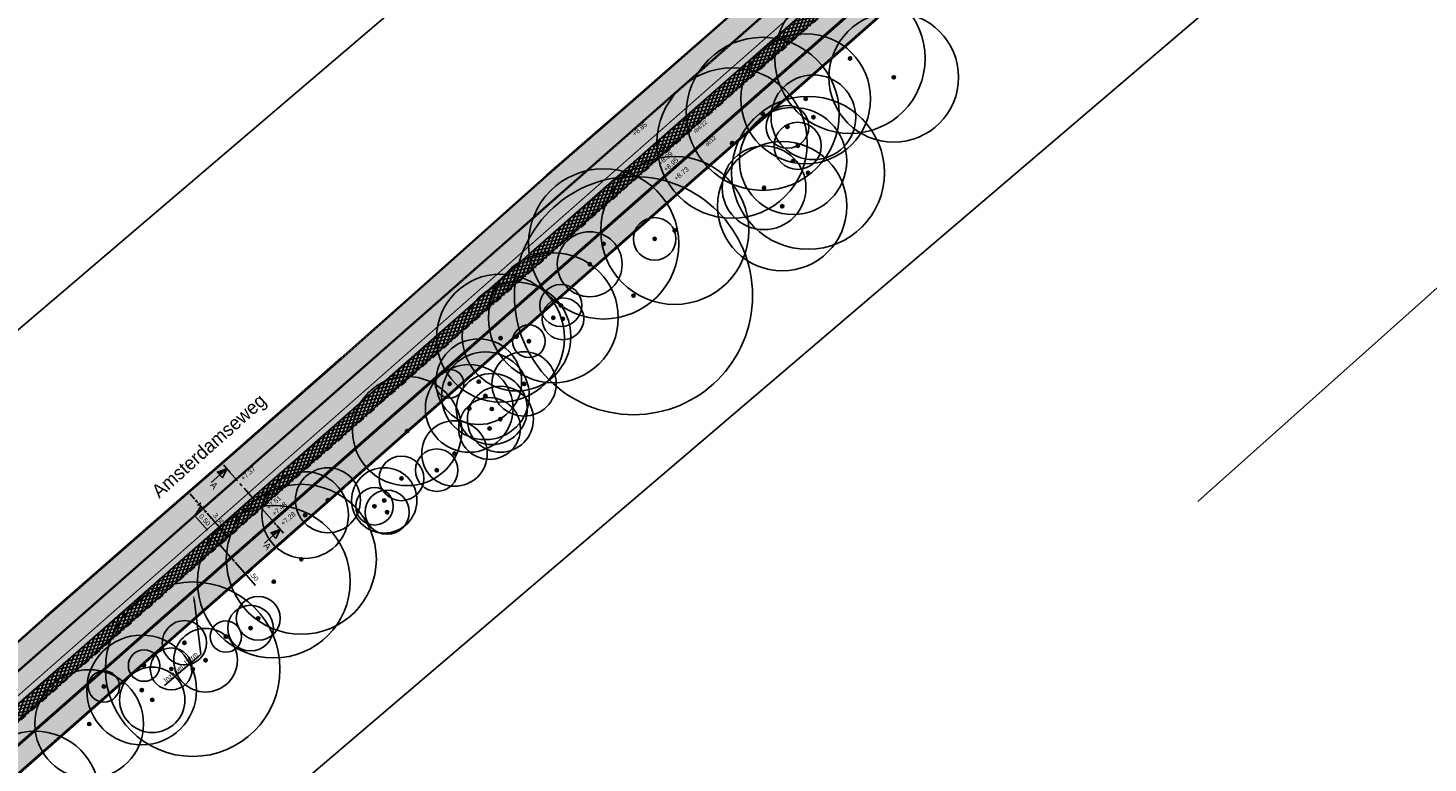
# Model space of a CAD drawing. Header units: metres. Extents: x 151540 to 156083, y 463148 to 465291.
# Tile 20 of 256: x 152144 to 152273, y 463615 to 463682. Entities that reach past the tile are written whole.
import ezdxf
from ezdxf import colors
from ezdxf.entities.mleader import LeaderData, LeaderLine
from ezdxf.enums import TextEntityAlignment as Align
from ezdxf.math import Vec2, Vec3

# ---------------------------------------------------------------- set-up
doc = ezdxf.new("R2010")
doc.units = ezdxf.units.M
for name, pattern in [('CENTER__G5', [2.4, 1.5, -0.3, 0.3, -0.3]), ('DASHDOT__G2', [1.2, 0.6, -0.3, 0, -0.3]), ('LIJN03-27', [3, 0.3, -2.7])]:
    doc.linetypes.add(name, pattern=pattern)
doc.layers.add('-DR-alg-hulplijnen', color=210, linetype='Continuous', plot=False)
doc.layers.add('-DR-alg-kader', color=3, linetype='Continuous', plot=False)
for name, color, linetype in [('-DR-alg-perceelsgrens', 7, 'Continuous'), ('-DR-alg-perceelsgrens-arcering', 7, 'Continuous'), ('-DR-alg-projectgrens 1-250', 3, 'PROJECTGRENS_1-250'), ('-DR-bs-gr-boom', 253, 'Continuous'), ('-DR-nw-alg-doorsnedepijl @ 0.25', 4, 'Continuous'), ('-DR-nw-alg-dwarsprofiel', 4, 'CENTER__G5'), ('-DR-nw-maatvoering', 3, 'Continuous'), ('-DR-nw-mk-kantstreep', 252, 'Continuous'), ('-DR-nw-mk-streep 030-270', 251, 'LIJN03-27'), ('-DR-nw-txt', 2, 'Continuous'), ('-DR-nw-txt-hoogtemaat', 2, 'Continuous'), ('-DR-nw-vh-band 12x25', 232, 'Continuous'), ('-DR-nw-vh-band 4-12x25', 232, 'DASHDOT__G2'), ('-DR-nw-vh-band-tekst', 2, 'Continuous'), ('-DR-nw-vh-kantverharding', 4, 'Continuous'), ('-DR-nw-vh-scheiding verhardingen', 1, 'Continuous')]:
    doc.layers.add(name, color=color, linetype=linetype)
for name, color, linetype, true_color in [('-DR-nw-gr-arc-gras', 7, 'Continuous', 0xd5e7cb), ('-DR-nw-vh-arc-asfalt alleen deklaag rood', 7, 'Continuous', 0xdab9b9), ('-DR-nw-vh-arc-asfalt rood', 7, 'Continuous', 0xdab9b9)]:
    doc.layers.add(name, color=color, linetype=linetype, true_color=true_color)
for name, color, linetype, lineweight in [('-DR-nw-vh-arc-asfalt alleen deklaag', 251, 'Continuous', 9), ('-DR-nw-vh-arc-tegels', 252, 'Continuous', 9), ('B-PV-OG-TOPOGRAFIE-T18', 2, 'Continuous', 9)]:
    doc.layers.add(name, color=color, linetype=linetype, lineweight=lineweight)
doc.styles.add('CE', font='txt', dxfattribs={"height": 1.8})
doc.styles.add('Drong', font='txt', dxfattribs={"height": 1.8})
doc.styles.add('Drong 1.5', font='txt', dxfattribs={"height": 1.5})
doc.styles.add('eurostile', font='txt')
doc.linetypes.add('PROJECTGRENS_1-250', pattern='A,0.4,-0.16,[133,ltypeshp.shx,S=0.16,R=0,X=-0.16,Y=0],-0.16,1.59', length=2.31)
doc.dimstyles.new('Drong', dxfattribs={"dimtxt": 1.8, "dimasz": 2.5, "dimexe": 0, "dimexo": 0, "dimgap": 0.9, "dimtad": 1, "dimzin": 0, "dimdsep": 46, "dimtxsty": 'Drong', "dimblk": 'dimblk-wit', "dimcen": 0, "dimse1": 1, "dimse2": 1, "dimclrd": 256, "dimclre": 1, "dimclrt": 7, "dimadec": 0, "dimazin": 0, "dimtfac": 1, "dimtmove": 0, "dimatfit": 3, "dimfxl": 1, "dimtolj": 1, "dimtzin": 0, "dimarcsym": 0})

# ---------------------------------------------------------------- blocks, each defined once
blk = doc.blocks.new('Doorsnedepijl')
at = {"color": 0}
blk.add_line((-1.87, 0), (1.87, 0), dxfattribs=at)
blk.add_lwpolyline([(1.4, -3.46), (0, 0), (-1.41, -3.46)], close=True, dxfattribs=at)
at = {"color": 1}
for points in [[(-1.13, -3.46), (0, 0)], [(-0.85, -3.46), (0, 0)], [(-0.56, -3.46), (0, -0.08)], [(-0.28, -3.46), (0, -0.08)], [(0, -3.46), (0, -0.08)]]:
    blk.add_lwpolyline(points, dxfattribs=at)
at = {"color": 0}
blk.add_lwpolyline([(0, -7.67), (0, -3.46)], dxfattribs=at)
at = {"style": 'eurostile'}
blk.add_attdef('DOORSNEDE', (0.39, -8.9), '', height=2.5, rotation=359.976, dxfattribs=at)
blk = doc.blocks.new('*U1271')
at = {"ltscale": 0.1}
h = blk.add_hatch(color=256, dxfattribs=at)
edge = h.paths.add_edge_path()
edge.add_arc((0, 0), 0.15, 0, 360)
blk.add_circle((0, 0), 4)
blk.add_circle((0, 0), 0.15, dxfattribs=at)
blk = doc.blocks.new('*U1272')
at = {"ltscale": 0.1}
h = blk.add_hatch(color=256, dxfattribs=at)
edge = h.paths.add_edge_path()
edge.add_arc((0, 0), 0.15, 0, 360)
blk.add_circle((0, 0), 5.04)
blk.add_circle((0, 0), 0.15, dxfattribs=at)
blk = doc.blocks.new('*U1273')
at = {"ltscale": 0.1}
h = blk.add_hatch(color=256, dxfattribs=at)
edge = h.paths.add_edge_path()
edge.add_arc((0, 0), 0.15, 0, 360)
blk.add_circle((0, 0), 5.91)
blk.add_circle((0, 0), 0.15, dxfattribs=at)
blk = doc.blocks.new('*U1274')
at = {"ltscale": 0.1}
h = blk.add_hatch(color=256, dxfattribs=at)
edge = h.paths.add_edge_path()
edge.add_arc((0, 0), 0.15, 0, 360)
blk.add_circle((0, 0), 6)
blk.add_circle((0, 0), 0.15, dxfattribs=at)
blk = doc.blocks.new('*U39')
at = {"ltscale": 0.1}
h = blk.add_hatch(color=256, dxfattribs=at)
edge = h.paths.add_edge_path()
edge.add_arc((0, 0), 0.15, 0, 360)
blk.add_circle((0, 0), 3)
blk.add_circle((0, 0), 0.15, dxfattribs=at)
blk = doc.blocks.new('*U1275')
at = {"ltscale": 0.1}
h = blk.add_hatch(color=256, dxfattribs=at)
edge = h.paths.add_edge_path()
edge.add_arc((0, 0), 0.15, 0, 360)
blk.add_circle((0, 0), 6.94)
blk.add_circle((0, 0), 0.15, dxfattribs=at)
blk = doc.blocks.new('*U1276')
at = {"ltscale": 0.1}
h = blk.add_hatch(color=256, dxfattribs=at)
edge = h.paths.add_edge_path()
edge.add_arc((0, 0), 0.15, 0, 360)
blk.add_circle((0, 0), 6.95)
blk.add_circle((0, 0), 0.15, dxfattribs=at)
blk = doc.blocks.new('*U1264')
at = {"ltscale": 0.1}
h = blk.add_hatch(color=256, dxfattribs=at)
edge = h.paths.add_edge_path()
edge.add_arc((0, 0), 0.15, 0, 360)
blk.add_circle((0, 0), 7.07)
blk.add_circle((0, 0), 0.15, dxfattribs=at)
blk = doc.blocks.new('*U1265')
at = {"ltscale": 0.1}
h = blk.add_hatch(color=256, dxfattribs=at)
edge = h.paths.add_edge_path()
edge.add_arc((0, 0), 0.15, 0, 360)
blk.add_circle((0, 0), 6.94)
blk.add_circle((0, 0), 0.15, dxfattribs=at)
blk = doc.blocks.new('*U1317')
at = {"ltscale": 0.1}
h = blk.add_hatch(color=256, dxfattribs=at)
edge = h.paths.add_edge_path()
edge.add_arc((0, 0), 0.15, 0, 360)
blk.add_circle((0, 0), 5.99)
blk.add_circle((0, 0), 0.15, dxfattribs=at)
blk = doc.blocks.new('*U1318')
at = {"ltscale": 0.1}
h = blk.add_hatch(color=256, dxfattribs=at)
edge = h.paths.add_edge_path()
edge.add_arc((0, 0), 0.15, 0, 360)
blk.add_circle((0, 0), 6)
blk.add_circle((0, 0), 0.15, dxfattribs=at)
blk = doc.blocks.new('*U1319')
at = {"ltscale": 0.1}
h = blk.add_hatch(color=256, dxfattribs=at)
edge = h.paths.add_edge_path()
edge.add_arc((0, 0), 0.15, 0, 360)
blk.add_circle((0, 0), 3.91)
blk.add_circle((0, 0), 0.15, dxfattribs=at)
blk = doc.blocks.new('*U1320')
at = {"ltscale": 0.1}
h = blk.add_hatch(color=256, dxfattribs=at)
edge = h.paths.add_edge_path()
edge.add_arc((0, 0), 0.15, 0, 360)
blk.add_circle((0, 0), 1.98)
blk.add_circle((0, 0), 0.15, dxfattribs=at)
blk = doc.blocks.new('*U1306')
at = {"ltscale": 0.1}
h = blk.add_hatch(color=256, dxfattribs=at)
edge = h.paths.add_edge_path()
edge.add_arc((0, 0), 0.15, 0, 360)
blk.add_circle((0, 0), 2.18)
blk.add_circle((0, 0), 0.15, dxfattribs=at)
blk = doc.blocks.new('*U1307')
at = {"ltscale": 0.1}
h = blk.add_hatch(color=256, dxfattribs=at)
edge = h.paths.add_edge_path()
edge.add_arc((0, 0), 0.15, 0, 360)
blk.add_circle((0, 0), 4.95)
blk.add_circle((0, 0), 0.15, dxfattribs=at)
blk = doc.blocks.new('*U1308')
at = {"ltscale": 0.1}
h = blk.add_hatch(color=256, dxfattribs=at)
edge = h.paths.add_edge_path()
edge.add_arc((0, 0), 0.15, 0, 360)
blk.add_circle((0, 0), 7.06)
blk.add_circle((0, 0), 0.15, dxfattribs=at)
blk = doc.blocks.new('*U1309')
at = {"ltscale": 0.1}
h = blk.add_hatch(color=256, dxfattribs=at)
edge = h.paths.add_edge_path()
edge.add_arc((0, 0), 0.15, 0, 360)
blk.add_circle((0, 0), 5.97)
blk.add_circle((0, 0), 0.15, dxfattribs=at)
blk = doc.blocks.new('*U1310')
at = {"ltscale": 0.1}
h = blk.add_hatch(color=256, dxfattribs=at)
edge = h.paths.add_edge_path()
edge.add_arc((0, 0), 0.15, 0, 360)
blk.add_circle((0, 0), 3.87)
blk.add_circle((0, 0), 0.15, dxfattribs=at)
blk = doc.blocks.new('*U1311')
at = {"ltscale": 0.1}
h = blk.add_hatch(color=256, dxfattribs=at)
edge = h.paths.add_edge_path()
edge.add_arc((0, 0), 0.15, 0, 360)
blk.add_circle((0, 0), 6.84)
blk.add_circle((0, 0), 0.15, dxfattribs=at)
blk = doc.blocks.new('*U1312')
at = {"ltscale": 0.1}
h = blk.add_hatch(color=256, dxfattribs=at)
edge = h.paths.add_edge_path()
edge.add_arc((0, 0), 0.15, 0, 360)
blk.add_circle((0, 0), 1.97)
blk.add_circle((0, 0), 0.15, dxfattribs=at)
blk = doc.blocks.new('*U1298')
at = {"ltscale": 0.1}
h = blk.add_hatch(color=256, dxfattribs=at)
edge = h.paths.add_edge_path()
edge.add_arc((0, 0), 0.15, 0, 360)
blk.add_circle((0, 0), 11)
blk.add_circle((0, 0), 0.15, dxfattribs=at)
blk = doc.blocks.new('*U1299')
at = {"ltscale": 0.1}
h = blk.add_hatch(color=256, dxfattribs=at)
edge = h.paths.add_edge_path()
edge.add_arc((0, 0), 0.15, 0, 360)
blk.add_circle((0, 0), 1.93)
blk.add_circle((0, 0), 0.15, dxfattribs=at)
blk = doc.blocks.new('*U1300')
at = {"ltscale": 0.1}
h = blk.add_hatch(color=256, dxfattribs=at)
edge = h.paths.add_edge_path()
edge.add_arc((0, 0), 0.15, 0, 360)
blk.add_circle((0, 0), 1.94)
blk.add_circle((0, 0), 0.15, dxfattribs=at)
blk = doc.blocks.new('*U1301')
at = {"ltscale": 0.1}
h = blk.add_hatch(color=256, dxfattribs=at)
edge = h.paths.add_edge_path()
edge.add_arc((0, 0), 0.15, 0, 360)
blk.add_circle((0, 0), 1.51)
blk.add_circle((0, 0), 0.15, dxfattribs=at)
blk = doc.blocks.new('*U1302')
at = {"ltscale": 0.1}
h = blk.add_hatch(color=256, dxfattribs=at)
edge = h.paths.add_edge_path()
edge.add_arc((0, 0), 0.15, 0, 360)
blk.add_circle((0, 0), 5.02)
blk.add_circle((0, 0), 0.15, dxfattribs=at)
blk = doc.blocks.new('*U1303')
at = {"ltscale": 0.1}
h = blk.add_hatch(color=256, dxfattribs=at)
edge = h.paths.add_edge_path()
edge.add_arc((0, 0), 0.15, 0, 360)
blk.add_circle((0, 0), 2.97)
blk.add_circle((0, 0), 0.15, dxfattribs=at)
blk = doc.blocks.new('*U1304')
at = {"ltscale": 0.1}
h = blk.add_hatch(color=256, dxfattribs=at)
edge = h.paths.add_edge_path()
edge.add_arc((0, 0), 0.15, 0, 360)
blk.add_circle((0, 0), 1.32)
blk.add_circle((0, 0), 0.15, dxfattribs=at)
blk = doc.blocks.new('*U1305')
at = {"ltscale": 0.1}
h = blk.add_hatch(color=256, dxfattribs=at)
edge = h.paths.add_edge_path()
edge.add_arc((0, 0), 0.15, 0, 360)
blk.add_circle((0, 0), 3.96)
blk.add_circle((0, 0), 0.15, dxfattribs=at)
blk = doc.blocks.new('*U1291')
at = {"ltscale": 0.1}
h = blk.add_hatch(color=256, dxfattribs=at)
edge = h.paths.add_edge_path()
edge.add_arc((0, 0), 0.15, 0, 360)
blk.add_circle((0, 0), 4.05)
blk.add_circle((0, 0), 0.15, dxfattribs=at)
blk = doc.blocks.new('*U1292')
at = {"ltscale": 0.1}
h = blk.add_hatch(color=256, dxfattribs=at)
edge = h.paths.add_edge_path()
edge.add_arc((0, 0), 0.15, 0, 360)
blk.add_circle((0, 0), 4.05)
blk.add_circle((0, 0), 0.15, dxfattribs=at)
blk = doc.blocks.new('*U1293')
at = {"ltscale": 0.1}
h = blk.add_hatch(color=256, dxfattribs=at)
edge = h.paths.add_edge_path()
edge.add_arc((0, 0), 0.15, 0, 360)
blk.add_circle((0, 0), 3.05)
blk.add_circle((0, 0), 0.15, dxfattribs=at)
blk = doc.blocks.new('*U1294')
at = {"ltscale": 0.1}
h = blk.add_hatch(color=256, dxfattribs=at)
edge = h.paths.add_edge_path()
edge.add_arc((0, 0), 0.15, 0, 360)
blk.add_circle((0, 0), 2.85)
blk.add_circle((0, 0), 0.15, dxfattribs=at)
blk = doc.blocks.new('*U1295')
at = {"ltscale": 0.1}
h = blk.add_hatch(color=256, dxfattribs=at)
edge = h.paths.add_edge_path()
edge.add_arc((0, 0), 0.15, 0, 360)
blk.add_circle((0, 0), 3.03)
blk.add_circle((0, 0), 0.15, dxfattribs=at)
blk = doc.blocks.new('*U1296')
at = {"ltscale": 0.1}
h = blk.add_hatch(color=256, dxfattribs=at)
edge = h.paths.add_edge_path()
edge.add_arc((0, 0), 0.15, 0, 360)
blk.add_circle((0, 0), 1.96)
blk.add_circle((0, 0), 0.15, dxfattribs=at)
blk = doc.blocks.new('*U1297')
at = {"ltscale": 0.1}
h = blk.add_hatch(color=256, dxfattribs=at)
edge = h.paths.add_edge_path()
edge.add_arc((0, 0), 0.15, 0, 360)
blk.add_circle((0, 0), 2.06)
blk.add_circle((0, 0), 0.15, dxfattribs=at)
blk = doc.blocks.new('*U1421')
at = {"ltscale": 0.1}
h = blk.add_hatch(color=256, dxfattribs=at)
edge = h.paths.add_edge_path()
edge.add_arc((0, 0), 0.15, 0, 360)
blk.add_circle((0, 0), 3)
blk.add_circle((0, 0), 0.15, dxfattribs=at)
blk = doc.blocks.new('*U1422')
at = {"ltscale": 0.1}
h = blk.add_hatch(color=256, dxfattribs=at)
edge = h.paths.add_edge_path()
edge.add_arc((0, 0), 0.15, 0, 360)
blk.add_circle((0, 0), 2.04)
blk.add_circle((0, 0), 0.15, dxfattribs=at)
blk = doc.blocks.new('*U1423')
at = {"ltscale": 0.1}
h = blk.add_hatch(color=256, dxfattribs=at)
edge = h.paths.add_edge_path()
edge.add_arc((0, 0), 0.15, 0, 360)
blk.add_circle((0, 0), 1.73)
blk.add_circle((0, 0), 0.15, dxfattribs=at)
blk = doc.blocks.new('*U1424')
at = {"ltscale": 0.1}
h = blk.add_hatch(color=256, dxfattribs=at)
edge = h.paths.add_edge_path()
edge.add_arc((0, 0), 0.15, 0, 360)
blk.add_circle((0, 0), 3.02)
blk.add_circle((0, 0), 0.15, dxfattribs=at)
blk = doc.blocks.new('*U1425')
at = {"ltscale": 0.1}
h = blk.add_hatch(color=256, dxfattribs=at)
edge = h.paths.add_edge_path()
edge.add_arc((0, 0), 0.15, 0, 360)
blk.add_circle((0, 0), 3.28)
blk.add_circle((0, 0), 0.15, dxfattribs=at)
blk = doc.blocks.new('*U1426')
at = {"ltscale": 0.1}
h = blk.add_hatch(color=256, dxfattribs=at)
edge = h.paths.add_edge_path()
edge.add_arc((0, 0), 0.15, 0, 360)
blk.add_circle((0, 0), 6.93)
blk.add_circle((0, 0), 0.15, dxfattribs=at)
blk = doc.blocks.new('*U1427')
at = {"ltscale": 0.1}
h = blk.add_hatch(color=256, dxfattribs=at)
edge = h.paths.add_edge_path()
edge.add_arc((0, 0), 0.15, 0, 360)
blk.add_circle((0, 0), 7.05)
blk.add_circle((0, 0), 0.15, dxfattribs=at)
blk = doc.blocks.new('*U1428')
at = {"ltscale": 0.1}
h = blk.add_hatch(color=256, dxfattribs=at)
edge = h.paths.add_edge_path()
edge.add_arc((0, 0), 0.15, 0, 360)
blk.add_circle((0, 0), 2.03)
blk.add_circle((0, 0), 0.15, dxfattribs=at)
blk = doc.blocks.new('*U1404')
at = {"ltscale": 0.1}
h = blk.add_hatch(color=256, dxfattribs=at)
edge = h.paths.add_edge_path()
edge.add_arc((0, 0), 0.15, 0, 360)
blk.add_circle((0, 0), 2.11)
blk.add_circle((0, 0), 0.15, dxfattribs=at)
blk = doc.blocks.new('*U1405')
at = {"ltscale": 0.1}
h = blk.add_hatch(color=256, dxfattribs=at)
edge = h.paths.add_edge_path()
edge.add_arc((0, 0), 0.15, 0, 360)
blk.add_circle((0, 0), 1.45)
blk.add_circle((0, 0), 0.15, dxfattribs=at)
blk = doc.blocks.new('*U1406')
at = {"ltscale": 0.1}
h = blk.add_hatch(color=256, dxfattribs=at)
edge = h.paths.add_edge_path()
edge.add_arc((0, 0), 0.15, 0, 360)
blk.add_circle((0, 0), 2.94)
blk.add_circle((0, 0), 0.15, dxfattribs=at)
blk = doc.blocks.new('*U1407')
at = {"ltscale": 0.1}
h = blk.add_hatch(color=256, dxfattribs=at)
edge = h.paths.add_edge_path()
edge.add_arc((0, 0), 0.15, 0, 360)
blk.add_circle((0, 0), 2.05)
blk.add_circle((0, 0), 0.15, dxfattribs=at)
blk = doc.blocks.new('*U1408')
at = {"ltscale": 0.1}
h = blk.add_hatch(color=256, dxfattribs=at)
edge = h.paths.add_edge_path()
edge.add_arc((0, 0), 0.15, 0, 360)
blk.add_circle((0, 0), 1.94)
blk.add_circle((0, 0), 0.15, dxfattribs=at)
blk = doc.blocks.new('*U1409')
at = {"ltscale": 0.1}
h = blk.add_hatch(color=256, dxfattribs=at)
edge = h.paths.add_edge_path()
edge.add_arc((0, 0), 0.15, 0, 360)
blk.add_circle((0, 0), 1.45)
blk.add_circle((0, 0), 0.15, dxfattribs=at)
blk = doc.blocks.new('*U1410')
at = {"ltscale": 0.1}
h = blk.add_hatch(color=256, dxfattribs=at)
edge = h.paths.add_edge_path()
edge.add_arc((0, 0), 0.15, 0, 360)
blk.add_circle((0, 0), 5.07)
blk.add_circle((0, 0), 0.15, dxfattribs=at)
blk = doc.blocks.new('*U1411')
at = {"ltscale": 0.1}
h = blk.add_hatch(color=256, dxfattribs=at)
edge = h.paths.add_edge_path()
edge.add_arc((0, 0), 0.15, 0, 360)
blk.add_circle((0, 0), 3.02)
blk.add_circle((0, 0), 0.15, dxfattribs=at)
blk = doc.blocks.new('*U1412')
at = {"ltscale": 0.1}
h = blk.add_hatch(color=256, dxfattribs=at)
edge = h.paths.add_edge_path()
edge.add_arc((0, 0), 0.15, 0, 360)
blk.add_circle((0, 0), 1.45)
blk.add_circle((0, 0), 0.15, dxfattribs=at)
blk = doc.blocks.new('*U1413')
at = {"ltscale": 0.1}
h = blk.add_hatch(color=256, dxfattribs=at)
edge = h.paths.add_edge_path()
edge.add_arc((0, 0), 0.15, 0, 360)
blk.add_circle((0, 0), 5.02)
blk.add_circle((0, 0), 0.15, dxfattribs=at)
blk = doc.blocks.new('*U1414')
at = {"ltscale": 0.1}
h = blk.add_hatch(color=256, dxfattribs=at)
edge = h.paths.add_edge_path()
edge.add_arc((0, 0), 0.15, 0, 360)
blk.add_circle((0, 0), 5.97)
blk.add_circle((0, 0), 0.15, dxfattribs=at)
blk = doc.blocks.new('*U1403')
at = {"ltscale": 0.1}
h = blk.add_hatch(color=256, dxfattribs=at)
edge = h.paths.add_edge_path()
edge.add_arc((0, 0), 0.15, 0, 360)
blk.add_circle((0, 0), 8.06)
blk.add_circle((0, 0), 0.15, dxfattribs=at)
blk = doc.blocks.new('dimblk-wit')
at = {"color": 7}
blk.add_line((0, -0.333), (0, 0.333), dxfattribs=at)
blk.add_solid([(0, 0), (-0.8, 0.2), (-0.8, -0.2)], dxfattribs=at)
blk = doc.blocks.new('*D1751')
at = {"layer": '-DR-nw-maatvoering', "lineweight": -2, "transparency": 16777216}
blk.add_line((152160.21, 463637.58), (152161.7, 463635.89), dxfattribs=at)
at = {"layer": 'Defpoints', "color": 0, "transparency": 16777216}
for p in [(152160.78, 463638.91), (152163.09, 463636.29), (152162.11, 463635.42)]:
    blk.add_point(p, dxfattribs=at)
at = {"layer": '-DR-nw-maatvoering', "lineweight": -2, "transparency": 16777216, "xscale": 0.625, "yscale": 0.625, "zscale": 0.625}
for p, rotation in [((152159.8, 463638.05), 131.3376095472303), ((152162.11, 463635.42), 311.3376095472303)]:
    blk.add_blockref('dimblk-wit', p, dxfattribs=dict(at, rotation=rotation))
at = {"layer": '-DR-nw-maatvoering', "color": 7, "transparency": 16777216, "insert": (152161.3, 463637.04), "char_height": 0.45, "attachment_point": 5, "rotation": 311.3376, "style": 'Drong'}
blk.add_mtext('\\A1;3.50', dxfattribs=at)
blk = doc.blocks.new('*D1752')
at = {"layer": '-DR-nw-maatvoering', "lineweight": -2, "transparency": 16777216}
for p, q in [((152160.98, 463635.13), (152160.57, 463635.6)), ((152161.4, 463634.66), (152162.39, 463633.53)), ((152162.8, 463633.06), (152164.69, 463630.91))]:
    blk.add_line(p, q, dxfattribs=at)
at = {"layer": 'Defpoints', "color": 0, "transparency": 16777216}
for p in [(152163.16, 463636.21), (152164.57, 463635.46), (152162.39, 463633.53)]:
    blk.add_point(p, dxfattribs=at)
at = {"layer": '-DR-nw-maatvoering', "lineweight": -2, "transparency": 16777216, "xscale": 0.625, "yscale": 0.625, "zscale": 0.625}
for p, rotation in [((152161.4, 463634.66), 311.3376095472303), ((152162.39, 463633.53), 131.3376095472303)]:
    blk.add_blockref('dimblk-wit', p, dxfattribs=dict(at, rotation=rotation))
at = {"layer": '-DR-nw-maatvoering', "color": 7, "transparency": 16777216, "insert": (152164.46, 463631.86), "char_height": 0.45, "attachment_point": 5, "rotation": 311.3376, "style": 'Drong'}
blk.add_mtext('\\A1;1.50', dxfattribs=at)
blk = doc.blocks.new('*D1756')
at = {"layer": '-DR-nw-maatvoering', "lineweight": -2, "transparency": 16777216}
for p, q in [((152159.06, 463638.89), (152158.65, 463639.36)), ((152159.64, 463638.24), (152159.07, 463637.33)), ((152159.8, 463638.05), (152159.48, 463638.42)), ((152159.8, 463638.05), (152159.48, 463638.42)), ((152159.07, 463637.33), (152160.24, 463636.01)), ((152160.21, 463637.58), (152160.63, 463637.11))]:
    blk.add_line(p, q, dxfattribs=at)
at = {"layer": 'Defpoints', "color": 0, "transparency": 16777216}
for p in [(152159.48, 463638.42), (152159.81, 463638.72), (152160.78, 463638.91)]:
    blk.add_point(p, dxfattribs=at)
at = {"layer": '-DR-nw-maatvoering', "lineweight": -2, "transparency": 16777216, "xscale": 0.625, "yscale": 0.625, "zscale": 0.625}
for p, rotation in [((152159.48, 463638.42), 311.3376095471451), ((152159.8, 463638.05), 131.337609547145)]:
    blk.add_blockref('dimblk-wit', p, dxfattribs=dict(at, rotation=rotation))
at = {"layer": '-DR-nw-maatvoering', "color": 7, "transparency": 16777216, "insert": (152160, 463636.97), "char_height": 0.45, "attachment_point": 5, "rotation": 311.3376, "style": 'Drong'}
blk.add_mtext('\\A1;0.50', dxfattribs=at)

msp = doc.modelspace()

# ---------------------------------------------------------------- hatches: boundary and pattern name
at = {"layer": '-DR-alg-perceelsgrens-arcering', "true_color": 0x7ea3e7}
h = msp.add_hatch(color=161, dxfattribs=at)
h.dxf.hatch_style = 1
edge = h.paths.add_edge_path()
edge.add_line((152287.255, 463740.715), (152389.706, 463830.84))
edge.add_arc((152444.461, 463768.596), 82.9, 123.56678, 131.33761, ccw=False)
edge.add_line((152398.625, 463837.672), (152406.312, 463842.772))
edge.add_arc((152374.741, 463890.35), 57.1, 303.56678, 308.94223)
edge.add_line((152410.63, 463845.939), (152440.817, 463870.333))
edge.add_arc((152505.493, 463790.3), 102.9, 120.33998, 128.94223, ccw=False)
edge.add_line((152453.515, 463879.107), (152476.057, 463892.3))
edge.add_line((152476.057, 463892.3), (152471.656, 463899.978))
edge.add_line((152471.656, 463899.978), (152457.845, 463892.08))
edge.add_line((152457.845, 463892.08), (152449.988, 463887.527))
edge.add_line((152449.988, 463887.527), (152444.309, 463883.993))
edge.add_line((152444.309, 463883.993), (152439.722, 463880.893))
edge.add_line((152439.722, 463880.893), (152430.653, 463873.817))
edge.add_line((152430.653, 463873.817), (152421.569, 463866.326))
edge.add_line((152421.569, 463866.326), (152412.093, 463858.686))
edge.add_line((152412.093, 463858.686), (152405.428, 463853.309))
edge.add_line((152405.428, 463853.309), (152403.456, 463851.74))
edge.add_line((152403.456, 463851.74), (152400.261, 463849.546))
edge.add_line((152400.261, 463849.546), (152396.442, 463847.002))
edge.add_line((152396.442, 463847.002), (152391.03, 463843.446))
edge.add_line((152391.03, 463843.446), (152385.971, 463839.464))
edge.add_line((152385.971, 463839.464), (152374.772, 463829.745))
edge.add_line((152374.772, 463829.745), (152366.395, 463822.451))
edge.add_line((152366.395, 463822.451), (152354.802, 463812.209))
edge.add_line((152354.802, 463812.209), (152347.335, 463805.601))
edge.add_line((152347.335, 463805.601), (152336.8, 463796.31))
edge.add_line((152336.8, 463796.31), (152328.932, 463789.345))
edge.add_line((152328.932, 463789.345), (152317.895, 463779.62))
edge.add_line((152317.895, 463779.62), (152309.762, 463772.484))
edge.add_line((152309.762, 463772.484), (152299.584, 463763.564))
edge.add_line((152299.584, 463763.564), (152290.668, 463755.68))
edge.add_line((152290.668, 463755.68), (152281.143, 463747.299))
edge.add_line((152281.143, 463747.299), (152287.255, 463740.715))
edge = h.paths.add_edge_path()
edge.add_line((152098.395, 463586.523), (152095.059, 463583.602))
edge.add_line((152095.059, 463583.602), (152087.038, 463578.895))
edge.add_line((152087.038, 463578.895), (152087.556, 463577.748))
edge.add_arc((152084.879, 463576.538), 2.938, -22.21913, 24.3277, ccw=False)
edge.add_line((152087.599, 463575.427), (152086.158, 463572.496))
edge.add_arc((152084.544, 463573.207), 1.764, 303.1411, 336.22992, ccw=False)
edge.add_line((152085.509, 463571.73), (152086.74, 463569.587))
edge.add_line((152086.74, 463569.587), (152092.228, 463569.152))
edge.add_line((152092.228, 463569.152), (152263.399, 463719.729))
edge.add_line((152263.399, 463719.729), (152257.395, 463726.406))
edge.add_line((152257.395, 463726.406), (152253.498, 463722.977))
edge.add_line((152253.498, 463722.977), (152247.909, 463717.995))
edge.add_line((152247.909, 463717.995), (152239.307, 463710.571))
edge.add_line((152239.307, 463710.571), (152230.884, 463703.14))
edge.add_line((152230.884, 463703.14), (152220.918, 463694.397))
edge.add_line((152220.918, 463694.397), (152211.93, 463686.482))
edge.add_line((152211.93, 463686.482), (152199.15, 463675.269))
edge.add_line((152199.15, 463675.269), (152191.649, 463668.753))
edge.add_line((152191.649, 463668.753), (152181.658, 463659.849))
edge.add_line((152181.658, 463659.849), (152172.683, 463651.853))
edge.add_line((152172.683, 463651.853), (152162.906, 463643.266))
edge.add_line((152162.906, 463643.266), (152154.913, 463636.316))
edge.add_line((152154.913, 463636.316), (152145.287, 463627.89))
edge.add_line((152145.287, 463627.89), (152136.083, 463619.684))
edge.add_line((152136.083, 463619.684), (152128.232, 463612.811))
edge.add_line((152128.232, 463612.811), (152123.917, 463608.994))
edge.add_line((152123.917, 463608.994), (152116.955, 463602.841))
edge.add_line((152116.955, 463602.841), (152107.689, 463594.695))
edge.add_line((152107.689, 463594.695), (152098.395, 463586.523))
at = {"layer": '-DR-nw-gr-arc-gras'}
h = msp.add_hatch(dxfattribs=at)
h.set_pattern_fill('GRASS', color=256, scale=0.02)
h.set_pattern_definition([(130.47182, (152090.56653, 463545.8496), (-0.50641434, 0.0401063), [0.09525, -0.6231705]), (85.47182, (152090.56653, 463545.8496), (-0.5064143, 0.0401063), [0.09525, -0.41275]), (175.47182, (152090.56653, 463545.8496), (-0.0401063, -0.5064143), [0.09525, -0.41275])])
edge = h.paths.add_edge_path()
edge.add_line((152257.276, 463718.347), (152258.02, 463717.501))
edge.add_line((152258.02, 463717.501), (152093.072, 463572.399))
edge.add_line((152093.072, 463572.399), (152093.058, 463572.414))
edge.add_arc((152094.578, 463570.687), 2.3, 131.33761, 162.6741)
edge.add_line((152092.382, 463571.372), (152092.597, 463571.363))
edge.add_line((152092.597, 463571.363), (152092.901, 463571.343))
edge.add_arc((152094.578, 463570.687), 1.8, 131.33761, 158.62511, ccw=False)
edge.add_line((152093.389, 463572.038), (152258.697, 463717.458))
edge.add_line((152258.697, 463717.458), (152257.363, 463718.975))
edge.add_line((152257.363, 463718.975), (152257.142, 463718.777))
edge.add_line((152257.142, 463718.777), (152257.402, 463718.443))
edge.add_line((152257.402, 463718.443), (152257.276, 463718.347))
at = {"layer": '-DR-nw-vh-arc-asfalt alleen deklaag'}
h = msp.add_hatch(dxfattribs=at)
h.set_pattern_fill('AVH-ASFALT_FREESVAK', color=256, scale=0.2, pattern_type=2)
h.set_pattern_definition([(40.47182234, (-32841.5611, 915600.13443), (0.03489101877, 0.44056227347), [0.3125, -0.3125]), (130.47182234, (-32841.32337, 915600.33727), (-0.44056227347, 0.03489101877), [0.3125, -0.3125])])
h.paths.add_polyline_path([(152129.487, 463611.385), (152257.597, 463724.087), (152257.175, 463724.431), (152248.451, 463716.693), (152240.199, 463709.472), (152231.563, 463701.836), (152221.852, 463693.366), (152212.447, 463685.094), (152200.013, 463674.116), (152192.71, 463667.699), (152182.575, 463658.732), (152173.501, 463650.765), (152163.675, 463642.129), (152155.943, 463635.302), (152146.015, 463626.636), (152136.706, 463618.521), (152128.875, 463611.902)])
at = {"layer": '-DR-nw-vh-arc-asfalt alleen deklaag rood'}
h = msp.add_hatch(dxfattribs=at)
h.set_pattern_fill('AVH-ASFALT_FREESVAK', color=256, scale=0.2, pattern_type=2)
h.set_pattern_definition([(40.47182234, (-33014.4359, 915452.63237), (0.03489101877, 0.44056227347), [0.3125, -0.3125]), (130.47182234, (-33014.1982, 915452.8352), (-0.44056227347, 0.03489101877), [0.3125, -0.3125])])
edge = h.paths.add_edge_path()
edge.add_line((152092.824, 463579.133), (152092.66, 463578.989))
edge.add_arc((152092.119, 463579.605), 0.82, 210.40201, 311.33761, ccw=False)
edge.add_line((152091.411, 463579.19), (152091.128, 463579.672))
edge.add_line((152091.128, 463579.672), (152088.832, 463578.325))
edge.add_arc((152084.879, 463576.538), 4.338, -22.91936, 24.3277, ccw=False)
edge.add_line((152088.875, 463574.849), (152088.776, 463574.648))
edge.add_arc((152176.515, 463529.821), 98.527, 152.93697, 154.71684)
edge.add_arc((152084.544, 463573.207), 3.164, 315.43517, 335.6211, ccw=False)
edge.add_line((152086.798, 463570.987), (152089.378, 463570.782))
edge.add_arc((152094.578, 463570.687), 5.2, 131.33761, 178.94595, ccw=False)
edge.add_line((152091.143, 463574.591), (152245.57, 463710.439))
edge.add_arc((152233.153, 463724.554), 18.8, 311.33761, 316.10406)
edge.add_line((152246.7, 463711.519), (152254.647, 463719.778))
edge.add_arc((152269.924, 463705.079), 21.2, 131.423, 136.10406, ccw=False)
edge.add_line((152255.898, 463720.976), (152258.402, 463723.186))
edge.add_line((152258.402, 463723.186), (152257.597, 463724.086))
edge.add_line((152257.597, 463724.086), (152249.162, 463716.567))
edge.add_line((152249.162, 463716.567), (152243.468, 463711.653))
edge.add_line((152243.468, 463711.653), (152092.824, 463579.133))
at = {"layer": '-DR-nw-vh-arc-asfalt rood'}
h = msp.add_hatch(dxfattribs=at)
h.set_pattern_fill('AVH-ASFALT_LAAG1-D', color=256, scale=10, angle=90, pattern_type=2)
h.set_pattern_definition([(190.47182234, (-33014.4359, 915452.63237), (0.0545255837, -0.29500332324), []), (250.47182234, (-33014.4359, 915452.63237), (0.28274316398, -0.10028112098), [])])
edge = h.paths.add_edge_path()
edge.add_arc((152233.153, 463724.554), 20, 311.33761, 316.10406)
edge.add_line((152247.565, 463710.687), (152255.512, 463718.946))
edge.add_arc((152269.924, 463705.079), 20, 131.423, 136.10406, ccw=False)
edge.add_line((152256.692, 463720.076), (152259.193, 463722.283))
edge.add_line((152259.193, 463722.283), (152258.402, 463723.186))
edge.add_line((152258.402, 463723.186), (152255.898, 463720.976))
edge.add_arc((152269.924, 463705.079), 21.2, 131.423, 136.10406)
edge.add_line((152254.647, 463719.778), (152246.7, 463711.519))
edge.add_arc((152233.153, 463724.554), 18.8, 311.3376, 316.10406, ccw=False)
edge.add_line((152245.57, 463710.439), (152091.143, 463574.591))
edge.add_arc((152094.578, 463570.687), 5.2, 131.33761, 178.94595)
edge.add_line((152089.378, 463570.782), (152090.578, 463570.76))
edge.add_arc((152094.578, 463570.687), 4, 131.33761, 178.94595, ccw=False)
edge.add_line((152091.936, 463573.69), (152246.363, 463709.538))
at = {"layer": '-DR-nw-vh-arc-tegels'}
h = msp.add_hatch(dxfattribs=at)
h.set_pattern_fill('AVH-TEGEL_600X600_HALFST', color=256, angle=221, pattern_type=2)
h.set_pattern_definition([(221, (152090.63296, 463568.1986), (0.3936354, -0.4528257), []), (311, (152090.63296, 463568.1986), (0.4528257, 0.3936354), [0.6, -0.6]), (311, (152090.8002, 463567.54896), (0.4528257, 0.3936354), [0.6, -0.6])])
edge = h.paths.add_edge_path()
edge.add_line((152259.26, 463722.209), (152256.758, 463720.001))
edge.add_arc((152269.924, 463705.079), 19.9, 131.423, 136.10406)
edge.add_line((152255.584, 463718.877), (152247.637, 463710.618))
edge.add_arc((152233.153, 463724.554), 20.1, 311.33761, 316.10406, ccw=False)
edge.add_line((152246.429, 463709.463), (152092, 463573.613))
edge.add_arc((152094.578, 463570.687), 3.9, 131.37256, 178.45952)
edge.add_line((152090.679, 463570.792), (152092.243, 463571.277))
edge.add_arc((152094.65, 463570.626), 2.493, 131.66081, 164.87027, ccw=False)
edge.add_line((152092.992, 463572.489), (152257.85, 463717.512))
edge.add_line((152257.85, 463717.512), (152257.18, 463718.274))
edge.add_line((152257.18, 463718.274), (152256.722, 463718.806))
edge.add_line((152256.722, 463718.806), (152259.815, 463721.544))
edge.add_line((152259.815, 463721.544), (152259.26, 463722.209))

# ---------------------------------------------------------------- linework, layer by layer
at = {"layer": '-DR-alg-hulplijnen', "ltscale": 0.25, "flags": 128}
msp.add_lwpolyline([(152251.753, 463638.679), (152338.705, 463716.344)], dxfattribs=at)
at = {"layer": '-DR-alg-kader'}
msp.add_lwpolyline([(152241.267, 463738.598), (152058.884, 463582.983), (152090.567, 463545.85), (152272.95, 463701.465)], close=True, dxfattribs=at)
at = {"layer": '-DR-alg-perceelsgrens', "color": 161, "true_color": 0x7ea3e7, "const_width": 0.1, "flags": 128}
msp.add_lwpolyline([(152136.083, 463619.684), (152145.287, 463627.89), (152154.913, 463636.316), (152162.906, 463643.266), (152172.683, 463651.853), (152181.658, 463659.849), (152191.649, 463668.753), (152199.15, 463675.269), (152211.93, 463686.482), (152220.918, 463694.397), (152230.884, 463703.14), (152239.307, 463710.571), (152247.909, 463717.995), (152253.498, 463722.977), (152257.395, 463726.406), (152263.399, 463719.729), (152092.228, 463569.152)], dxfattribs=at)
at = {"layer": '-DR-alg-projectgrens 1-250', "flags": 128}
msp.add_lwpolyline([(152257.403, 463726.546), (152263.54, 463719.72), (152092.262, 463569.049), (152086.68, 463569.491), (152085.373, 463571.764, 0.1602182), (152086.068, 463572.538), (152087.508, 463575.468, 0.2056241), (152087.465, 463577.707), (152086.91, 463578.936), (152095, 463583.683), (152098.329, 463586.598), (152107.623, 463594.77), (152116.888, 463602.916), (152123.851, 463609.069), (152128.166, 463612.886), (152136.017, 463619.759), (152145.221, 463627.965), (152154.847, 463636.391), (152162.84, 463643.341), (152172.617, 463651.928), (152181.591, 463659.924), (152191.583, 463668.829), (152199.085, 463675.345), (152211.864, 463686.557), (152220.852, 463694.472), (152230.818, 463703.215), (152239.241, 463710.646), (152247.843, 463718.071), (152253.432, 463723.052)], format="xyb", close=True, dxfattribs=at)
at = {"layer": '-DR-nw-alg-dwarsprofiel'}
msp.add_lwpolyline([(152162.042, 463641.694), (152166.974, 463636.087)], dxfattribs=at)
at = {"layer": '-DR-nw-mk-kantstreep', "const_width": 0.05, "flags": 128}
msp.add_lwpolyline([(152257.683, 463723.991), (152092.743, 463578.895)], dxfattribs=at)
msp.add_lwpolyline([(152259.113, 463722.379), (152256.609, 463720.17, 0.0204278), (152255.422, 463719.033), (152247.475, 463710.774, -0.0208006), (152246.28, 463709.631), (152095.258, 463576.779)], format="xyb", dxfattribs=at)
at = {"layer": '-DR-nw-mk-streep 030-270', "const_width": 0.1, "flags": 128}
msp.add_lwpolyline([(152094.382, 463578.173), (152245.465, 463711.078)], dxfattribs=at)
at = {"layer": '-DR-nw-vh-band 12x25'}
msp.add_lwpolyline([(152257.275, 463718.348), (152258.02, 463717.501), (152093.072, 463572.399), (152092.992, 463572.489)], dxfattribs=at)
at = {"layer": '-DR-nw-vh-band 4-12x25', "flags": 128}
msp.add_lwpolyline([(152096.158, 463577.271), (152246.429, 463709.463, 0.0208006), (152247.637, 463710.618), (152255.584, 463718.877, -0.0204278), (152256.758, 463720.001), (152259.26, 463722.209)], format="xyb", dxfattribs=at)
at = {"layer": '-DR-nw-vh-kantverharding', "flags": 128}
msp.add_lwpolyline([(152259.196, 463722.286), (152256.692, 463720.076, 0.0204278), (152255.512, 463718.946), (152247.565, 463710.687, -0.0208006), (152246.363, 463709.538), (152091.936, 463573.69, 0.0652454), (152091.251, 463572.908, 0.1435515), (152090.578, 463570.76)], format="xyb", dxfattribs=at)
at = {"layer": '-DR-nw-vh-kantverharding'}
msp.add_lwpolyline([(152092.243, 463571.277, -0.1459263), (152092.992, 463572.489), (152257.85, 463717.512), (152257.18, 463718.274), (152256.722, 463718.806), (152259.815, 463721.544)], format="xyb", dxfattribs=at)
at = {"layer": '-DR-nw-vh-scheiding verhardingen'}
msp.add_lwpolyline([(152090.578, 463570.76), (152089.378, 463570.782, -0.210771), (152091.143, 463574.591), (152245.57, 463710.439, 0.0208006), (152246.7, 463711.519), (152254.647, 463719.778, -0.0204278), (152255.898, 463720.976), (152258.402, 463723.186)], format="xyb", dxfattribs=at)
msp.add_lwpolyline([(152251.509, 463718.726), (152129.487, 463611.385)], dxfattribs=at)

# ---------------------------------------------------------------- block references
at = {"layer": '-DR-bs-gr-boom'}
for name, p in [('*U1265', (152219.617, 463679.604)), ('*U1317', (152223.653, 463677.856)), ('*U1264', (152211.548, 463674.481)), ('*U1318', (152215.519, 463675.874)), ('*U1276', (152208.714, 463671.777)), ('*U1319', (152216.232, 463674.163)), ('*U1308', (152215.733, 463669.031)), ('*U1307', (152214.354, 463670.124)), ('*U1320', (152213.831, 463673.284)), ('*U1306', (152214.782, 463671.526)), ('*U1309', (152213.355, 463665.942)), ('*U1311', (152203.419, 463663.709)), ('*U1310', (152211.668, 463667.653)), ('*U1275', (152196.849, 463662.464)), ('*U1298', (152199.609, 463657.685)), ('*U1312', (152201.565, 463662.925)), ('*U39', (152195.562, 463660.587)), ('*U1274', (152192.201, 463655.642)), ('*U1273', (152187.327, 463653.765)), ('*U1302', (152188.808, 463653.899)), ('*U1300', (152192.902, 463656.776)), ('*U1299', (152193.092, 463655.541)), ('*U1301', (152189.949, 463653.472)), ('*U1305', (152185.311, 463649.735)), ('*U1291', (152185.929, 463648.429)), ('*U1303', (152189.498, 463649.528)), ('*U1292', (152184.432, 463647.265)), ('*U1272', (152178.697, 463645.17)), ('*U1304', (152182.625, 463649.545)), ('*U1425', (152186.52, 463647.209)), ('*U1293', (152187.308, 463646.267)), ('*U1294', (152186.31, 463645.411)), ('*U1295', (152183.072, 463643.102)), ('*U1296', (152181.432, 463641.558)), ('*U1297', (152178.175, 463640.798)), ('*U1271', (152169.273, 463637.413)), ('*U1421', (152171.377, 463638.778)), ('*U1424', (152176.582, 463638.769)), ('*U1426', (152168.921, 463633.325)), ('*U1423', (152175.679, 463638.223)), ('*U1422', (152176.844, 463637.676)), ('*U1427', (152166.378, 463631.258)), ('*U1403', (152158.89, 463623.173)), ('*U1404', (152164.231, 463626.971)), ('*U1428', (152164.945, 463627.874)), ('*U1407', (152158.122, 463625.617)), ('*U1406', (152160.071, 463624.002)), ('*U1405', (152161.949, 463626.187)), ('*U1410', (152154.176, 463621.246)), ('*U1409', (152154.39, 463623.503)), ('*U1408', (152156.91, 463623.194)), ('*U1413', (152149.326, 463618.109)), ('*U1412', (152150.681, 463621.578)), ('*U1411', (152155.151, 463620.343)), ('*U1414', (152144.314, 463611.473))]:
    msp.add_blockref(name, p, dxfattribs=at)
at = {"layer": '-DR-nw-alg-doorsnedepijl @ 0.25', "xscale": 0.25, "yscale": 0.25, "zscale": 0.25, "rotation": 311.3376095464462}
for p in [(152162.042, 463641.694), (152166.974, 463636.087)]:
    msp.add_blockref('Doorsnedepijl', p, dxfattribs=at).add_auto_attribs({'DOORSNEDE': 'A'})

# ---------------------------------------------------------------- texts
at = {"layer": '-DR-nw-txt-hoogtemaat', "style": 'Drong'}
for s, p in [('+8.85', (152199.433, 463672.727)), ('+8.99', (152201.811, 463670.024)), ('+8.73', (152203.283, 463668.6)), ('+7.37', (152163.263, 463640.91)), ('+7.51', (152165.641, 463638.207)), ('+7.28', (152166.957, 463636.729))]:
    msp.add_text(s, height=0.45, rotation=41.33761, dxfattribs=at).set_placement(p, align=Align.TOP_LEFT)
for s, p in [('+8.94', (152201.651, 463670.205)), ('+8.95', (152202.708, 463669.004)), ('+7.46', (152165.482, 463638.388)), ('+7.48', (152166.539, 463637.186))]:
    msp.add_text(s, height=0.45, rotation=41.33761, dxfattribs=at).set_placement(p, align=Align.BOTTOM_LEFT)
at = {"layer": '-DR-nw-vh-band-tekst', "style": 'Drong 1.5'}
for s, p in [('rb4/12', (152205.108, 463672.956)), ('ob12', (152206.178, 463671.74))]:
    msp.add_text(s, height=0.375, rotation=41.33761, dxfattribs=at).set_placement(p, align=Align.TOP_LEFT)
at = {"layer": 'B-PV-OG-TOPOGRAFIE-T18', "style": 'Drong'}
msp.add_text('Amsterdamseweg', height=1.25, rotation=41.7, dxfattribs=at).set_placement((152160.478, 463643.7), align=Align.MIDDLE)

# ---------------------------------------------------------------- dimensions: what is measured, and where the dimension line sits
at = {"layer": '-DR-nw-maatvoering'}
dim = msp.add_linear_dim(base=(152159.476, 463638.423), p1=(152160.782, 463638.914), p2=(152159.809, 463638.715), angle=131.33761, dimstyle='Drong', override={"dimscale": 0, "dimrnd": 0.05}, dxfattribs=at)
dim.commit()
dim.dimension.update_dxf_attribs({"geometry": '*D1756', "text_midpoint": (152159.562, 463637.46)})
dim = msp.add_aligned_dim(p1=(152160.782, 463638.914), p2=(152163.093, 463636.287), distance=-1.305, dimstyle='Drong', override={"dimscale": 0}, dxfattribs=at)
dim.commit()
dim.dimension.update_dxf_attribs({"geometry": '*D1751', "text_midpoint": (152161.299, 463637.039)})
dim = msp.add_linear_dim(base=(152162.386, 463633.533), p1=(152163.159, 463636.211), p2=(152164.571, 463635.455), angle=131.33761, dimstyle='Drong', override={"dimscale": 0, "dimtad": 3}, dxfattribs=at)
dim.commit()
dim.dimension.update_dxf_attribs({"geometry": '*D1752', "text_midpoint": (152164.123, 463631.559), "dimtype": 160})

# ---------------------------------------------------------------- leaders
at = {"layer": '-DR-nw-txt'}
ml = msp.add_multileader_mtext('Standard', dxfattribs=at)
ml.set_content('Inzaaien berm', color=7, style='CE')
ml.set_leader_properties(color=256, linetype='ByLayer', lineweight=-1)
ml.build(insert=Vec2(0, 0))
ml.multileader.update_dxf_attribs({"text_left_attachment_type": 5, "text_right_attachment_type": 5, "dogleg_length": 1, "arrow_head_size": 0.625, "scale": 0.25})
ctx = ml.context
ctx.base_point, ctx.scale, ctx.char_height, ctx.arrow_head_size, ctx.landing_gap_size, ctx.plane_origin, ctx.plane_x_axis, ctx.plane_y_axis = Vec3(152156.454, 463621.808), 0.25, 0.45, 0.625, 0.05, Vec3(152159.74, 463623.687), Vec3(0.7577558, 0.6525382), Vec3(-0.6525382, 0.7577558)
ctx.left_attachment, ctx.right_attachment = 5, 5
notes = []
notes.append((ctx, [(0, (1, 1, 0), (152159.635, 463624.548), (-0.7577558, -0.6525382), 0.25, [(0, [(152158.964, 463630.025)], 0, [])])]))
ctx.mtext.insert, ctx.mtext.text_direction, ctx.mtext.rotation, ctx.mtext.flow_direction = Vec3(152156.14, 463622.25), Vec3(0.7577558, 0.6525382), 0.7109293, 5
for ctx, leaders in notes:
    for number, flags, end, landing, length, lines in leaders:
        leader = LeaderData()
        leader.index, (leader.has_last_leader_line, leader.has_dogleg_vector, leader.attachment_direction) = number, flags
        leader.last_leader_point, leader.dogleg_vector, leader.dogleg_length = Vec3(end), Vec3(landing), length
        for number, points, colour, breaks in lines:
            line = LeaderLine()
            line.index, line.vertices, line.color, line.breaks = number, Vec3.list(points), colors.encode_raw_color(colour), breaks
            leader.lines.append(line)
        ctx.leaders.append(leader)

doc.saveas('drawing.dxf')
